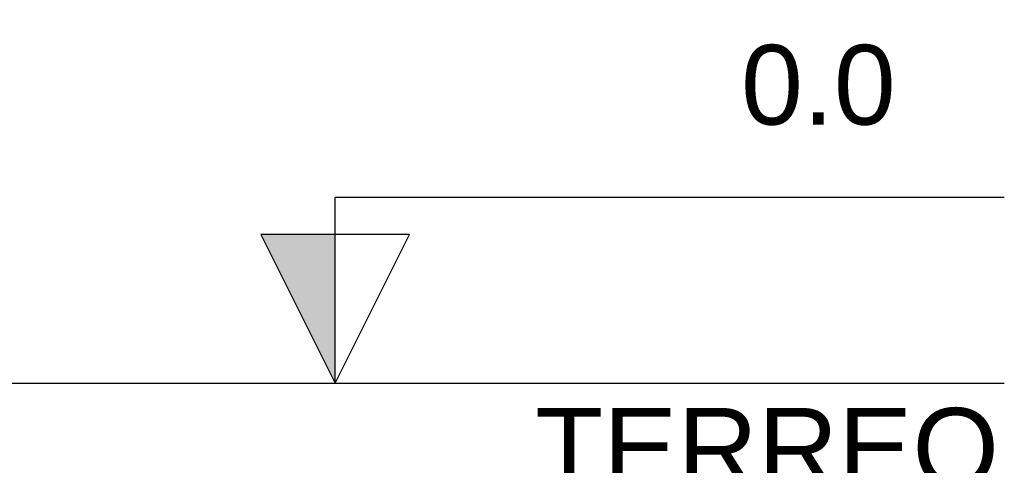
# Model space of a CAD drawing. Header units: millimetres. Extents: x -16331 to -10174, y -4135 to -3584.
# Tile 88 of 256: x -10357.036 to -10355.183, y -4018.947 to -4018.108. Entities that reach past the tile are written whole.
import ezdxf

# ---------------------------------------------------------------- set-up
doc = ezdxf.new("R2010")
doc.units = ezdxf.units.MM
doc.layers.add('DI-Eixos', color=7, linetype='Continuous')
doc.layers.add('DI-Níveis', color=7, linetype='Continuous')
doc.styles.add('Arial', font='arial.ttf', dxfattribs={"height": 100})

msp = doc.modelspace()

# ---------------------------------------------------------------- hatches: boundary and pattern name
at = {"layer": 'DI-Níveis', "linetype": 'Continuous'}
msp.add_hatch(color=7, dxfattribs=at).paths.add_polyline_path([(-10356.4426, -4018.7924), (-10356.4426, -4018.5124), (-10356.5826, -4018.5124)])

# ---------------------------------------------------------------- linework, layer by layer
at = {"layer": 'DI-Eixos'}
msp.add_line((-10376.1671, -4018.7924), (-10355.1826, -4018.7924), dxfattribs=at)
at = {"layer": 'DI-Níveis'}
for points in [[(-10356.4426, -4018.7924), (-10356.3026, -4018.5124), (-10356.5826, -4018.5124), (-10356.4426, -4018.7924), (-10356.4426, -4018.4424), (-10355.1826, -4018.4424)], [(-10356.4426, -4018.7924), (-10356.4426, -4018.5124), (-10356.5826, -4018.5124), (-10356.4426, -4018.7924)]]:
    msp.add_lwpolyline(points, dxfattribs=at)

# ---------------------------------------------------------------- texts
at = {"layer": 'DI-Eixos', "insert": (-10355.1926, -4018.9914), "char_height": 0.15, "width": 1.746951, "attachment_point": 9, "line_spacing_factor": 0.6, "style": 'Arial'}
msp.add_mtext('TERREO', dxfattribs=at)
at = {"layer": 'DI-Níveis', "insert": (-10355.5326, -4018.3079), "char_height": 0.15, "width": 0.582393, "attachment_point": 8, "line_spacing_factor": 0.6, "style": 'Arial'}
msp.add_mtext('0.0', dxfattribs=at)

doc.saveas('drawing.dxf')
